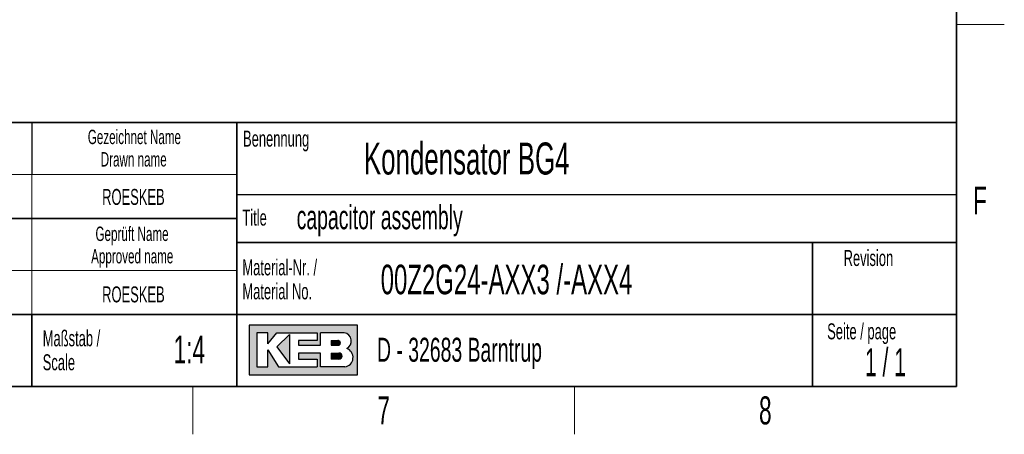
# Model space of a CAD drawing. Header units: millimetres. Extents: x 5 to 418, y 2 to 292.
# Tile 12 of 23: x 291 to 414, y 6 to 58. Entities that reach past the tile are written whole.
import ezdxf

# ---------------------------------------------------------------- set-up
doc = ezdxf.new("R2010")
doc.units = ezdxf.units.MM
doc.layers.add('SLD-0', color=7, linetype='Continuous')
doc.styles.add('SLDTEXTSTYLE0', font='TXT', dxfattribs={"width": 0.605})
doc.styles.add('SLDTEXTSTYLE1', font='TXT', dxfattribs={"width": 0.563})

# ---------------------------------------------------------------- blocks, each defined once
blk = doc.blocks.new('SW_NOTE_0_2')
at = {"layer": 'SLD-0', "color": 0, "char_height": 2, "attachment_point": 1, "style": 'SLDTEXTSTYLE0'}
for s, insert in [('Material-Nr. /', (0, 2.5781354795)), ('Material No.', (0, -0.4218645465))]:
    blk.add_mtext(s, dxfattribs=dict(at, insert=insert))
blk = doc.blocks.new('SW_NOTE_0_3')
at = {"layer": 'SLD-0', "color": 0, "char_height": 1.8, "attachment_point": 2, "style": 'SLDTEXTSTYLE0'}
for s, insert in [('Gezeichnet Name', (9.703125, 2.3203219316)), ('Drawn name', (9.6193750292, -0.4796779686))]:
    blk.add_mtext(s, dxfattribs=dict(at, insert=insert))
blk = doc.blocks.new('SW_NOTE_0_5')
at = {"layer": 'SLD-0', "color": 0, "char_height": 2, "attachment_point": 1, "style": 'SLDTEXTSTYLE0'}
for s, insert in [('Maßstab /', (0, 2.5781354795)), ('Scale', (0, -0.4218645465))]:
    blk.add_mtext(s, dxfattribs=dict(at, insert=insert))
blk = doc.blocks.new('SW_NOTE_0_12')
at = {"layer": 'SLD-0', "color": 0, "char_height": 1.8, "attachment_point": 2, "style": 'SLDTEXTSTYLE0'}
for s, insert in [('Geprüft Name', (7.621875, 2.3203219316)), ('Approved name', (7.6459372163, -0.4796779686))]:
    blk.add_mtext(s, dxfattribs=dict(at, insert=insert))

msp = doc.modelspace()

# ---------------------------------------------------------------- hatches: boundary and pattern name
at = {"linetype": 'Continuous'}
h = msp.add_hatch(color=7, dxfattribs=at)
h.paths.add_polyline_path([(319.519086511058, 13.45626988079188), (333.083981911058, 13.45626988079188), (333.083981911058, 19.65736492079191), (319.519086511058, 19.65736492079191)], flags=0)
edge = h.paths.add_edge_path(flags=0)
edge.add_arc((331.3188604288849, 15.61738520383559), 1.20464082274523, -81.72003226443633, 70.1709600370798, ccw=False)
edge.add_line((331.4923410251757, 14.42530131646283), (331.480008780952, 14.42519098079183))
edge.add_line((331.480008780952, 14.42519098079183), (328.4331606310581, 14.42519098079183))
edge.add_line((328.4331606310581, 14.42519098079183), (328.4331606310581, 16.16924896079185))
edge.add_line((328.4331606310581, 16.16924896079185), (325.7201815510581, 16.16924896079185))
edge.add_line((325.7201815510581, 16.16924896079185), (325.7201815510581, 15.39411208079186))
edge.add_line((325.7201815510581, 15.39411208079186), (328.0455921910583, 15.39411208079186))
edge.add_line((328.0455921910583, 15.39411208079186), (328.0455921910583, 14.42519098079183))
edge.add_line((328.0455921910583, 14.42519098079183), (323.2009866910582, 14.42519098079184))
edge.add_line((323.2009866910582, 14.42519098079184), (321.8444971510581, 16.55681740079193))
edge.add_line((321.8444971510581, 16.55681740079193), (321.8444971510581, 14.42519098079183))
edge.add_line((321.8444971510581, 14.42519098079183), (320.4880076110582, 14.42519098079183))
edge.add_line((320.4880076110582, 14.42519098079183), (320.4880076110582, 18.68844382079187))
edge.add_line((320.4880076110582, 18.68844382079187), (321.8444971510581, 18.68844382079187))
edge.add_line((321.8444971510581, 18.68844382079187), (321.8444971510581, 17.33195428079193))
edge.add_line((321.8444971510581, 17.33195428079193), (323.0072024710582, 18.68844382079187))
edge.add_line((323.0072024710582, 18.68844382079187), (328.0455921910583, 18.68844382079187))
edge.add_line((328.0455921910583, 18.68844382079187), (328.0455921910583, 17.71952272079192))
edge.add_line((328.0455921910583, 17.71952272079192), (325.7201815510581, 17.71952272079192))
edge.add_line((325.7201815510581, 17.71952272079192), (325.7201815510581, 17.13817006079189))
edge.add_line((325.7201815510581, 17.13817006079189), (328.4331606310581, 17.13817006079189))
edge.add_line((328.4331606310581, 17.13817006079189), (328.4331606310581, 18.68844382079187))
edge.add_line((328.4331606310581, 18.68844382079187), (331.4242487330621, 18.68844382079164))
edge.add_line((331.4242487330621, 18.68844382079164), (331.4256482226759, 18.68844382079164))
edge.add_line((331.4256482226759, 18.68844382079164), (331.4259454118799, 18.68845828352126))
edge.add_arc((331.2860949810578, 17.67430640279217), 1.023749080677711, -64.45894120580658, 82.14849338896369, ccw=False)
msp.add_hatch(color=7, dxfattribs=at).paths.add_polyline_path([(324.5574762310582, 14.81275942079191), (324.557476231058, 18.49465960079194), (323.0072024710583, 16.94438584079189)], flags=0)
h = msp.add_hatch(color=7, dxfattribs=at)
edge = h.paths.add_edge_path(flags=0)
edge.add_line((329.7896501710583, 17.13817006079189), (330.6013652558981, 17.13817006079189))
edge.add_arc((330.6568434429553, 17.42884639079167), 0.2959232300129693, 259.1945394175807, 460.8054605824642)
edge.add_line((330.6013652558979, 17.71952272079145), (329.7896501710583, 17.71952272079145))
edge.add_line((329.7896501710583, 17.71952272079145), (329.7896501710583, 17.13817006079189))
h = msp.add_hatch(color=7, dxfattribs=at)
edge = h.paths.add_edge_path(flags=0)
edge.add_line((329.7896501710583, 15.39411208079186), (330.7588584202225, 15.39411208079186))
edge.add_arc((330.7588584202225, 15.78168052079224), 0.3875684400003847, 270.0000000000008, 450.0000000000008)
edge.add_line((330.7588584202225, 16.16924896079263), (330.7386620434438, 16.16924896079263))
edge.add_line((330.7386620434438, 16.16924896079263), (329.7896501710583, 16.16924896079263))
edge.add_line((329.7896501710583, 16.16924896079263), (329.7896501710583, 15.39411208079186))

# ---------------------------------------------------------------- linework, layer by layer
at = {"layer": 'SLD-0', "lineweight": 35}
for p, q in [((408, 12), (408, 282.5)), ((318, 45), (266.3304509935, 45)), ((318, 45), (318, 12)), ((318, 45), (318, 40.1053465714)), ((318, 45), (408, 45)), ((318, 45), (318, 12)), ((408, 45), (408, 12)), ((266.3304509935, 33), (318, 33)), ((408, 30), (318, 30)), ((390, 12), (390, 30)), ((266.3304509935, 21), (318, 21)), ((292.3304509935, 21), (292.3304509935, 12)), ((318, 21), (390, 21)), ((390, 21), (408, 21)), ((26, 12), (408, 12)), ((266.3304509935, 12), (318, 12)), ((408, 12), (318, 12))]:
    msp.add_line(p, q, dxfattribs=at)
at = {"layer": 'SLD-0', "lineweight": 18}
for p, q in [((408, 57.25), (414, 57.25)), ((266.3304509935, 38.5), (318, 38.5)), ((292.3304509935, 38.5), (292.3304509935, 33)), ((292.3304509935, 33), (292.3304509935, 26.5)), ((266.3304509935, 26.5), (318, 26.5)), ((292.3304509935, 26.5), (292.3304509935, 21)), ((312.5, 6), (312.5, 12)), ((360.25, 6), (360.25, 12))]:
    msp.add_line(p, q, dxfattribs=at)
at = {"layer": 'SLD-0'}
for p, q in [((292.3304509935, 45), (292.3304509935, 38.5)), ((318, 36), (408, 36)), ((331.4242487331, 18.6884438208), (331.4256482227, 18.6884438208)), ((331.4256482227, 18.6884438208), (331.4259454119, 18.6884582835)), ((331.480008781, 14.4251909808), (331.4923410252, 14.4253013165))]:
    msp.add_line(p, q, dxfattribs=at)
at = {"layer": 'SLD-0', "linetype": 'Continuous'}
for p, q in [((333.0839819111, 19.6573649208), (319.5190865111, 19.6573649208)), ((319.5190865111, 19.6573649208), (319.5190865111, 13.4562698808)), ((321.8444971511, 18.6884438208), (320.4880076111, 18.6884438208)), ((320.4880076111, 18.6884438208), (320.4880076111, 14.4251909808)), ((321.8444971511, 17.3319542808), (323.0072024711, 18.6884438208)), ((321.8444971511, 17.3319542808), (321.8444971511, 18.6884438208)), ((323.0072024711, 18.6884438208), (328.0455921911, 18.6884438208)), ((324.5574762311, 18.4946596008), (323.0072024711, 16.9443858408)), ((324.5574762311, 18.4946596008), (324.5574762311, 14.8127594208)), ((328.0455921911, 18.6884438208), (328.0455921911, 17.7195227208)), ((331.4242487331, 18.6884438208), (328.4331606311, 18.6884438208)), ((328.4331606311, 17.1381700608), (328.4331606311, 18.6884438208)), ((331.4242487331, 18.6884438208), (331.4256482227, 18.6884438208)), ((331.4256482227, 18.6884438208), (331.4259454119, 18.6884582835)), ((333.0839819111, 13.4562698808), (333.0839819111, 19.6573649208)), ((325.7201815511, 17.7195227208), (325.7201815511, 17.1381700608)), ((328.0455921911, 17.7195227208), (325.7201815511, 17.7195227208)), ((329.7896501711, 17.7195227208), (330.6013652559, 17.7195227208)), ((329.7896501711, 17.7195227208), (329.7896501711, 17.1381700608)), ((321.8444971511, 14.4251909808), (321.8444971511, 16.5568174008)), ((321.8444971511, 16.5568174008), (323.2009866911, 14.4251909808)), ((323.0072024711, 16.9443858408), (324.5574762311, 14.8127594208)), ((325.7201815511, 17.1381700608), (328.4331606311, 17.1381700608)), ((325.7201815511, 16.1692489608), (325.7201815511, 15.3941120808)), ((328.4331606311, 16.1692489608), (325.7201815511, 16.1692489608)), ((328.4331606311, 14.4251909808), (328.4331606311, 16.1692489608)), ((329.7896501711, 17.1381700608), (330.6013652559, 17.1381700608)), ((329.7896501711, 16.1692489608), (330.7588584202, 16.1692489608)), ((329.7896501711, 16.1692489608), (329.7896501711, 15.3941120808)), ((330.7386620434, 16.1692489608), (330.7588584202, 16.1692489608)), ((325.7201815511, 15.3941120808), (328.0455921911, 15.3941120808)), ((328.0455921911, 15.3941120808), (328.0455921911, 14.4251909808)), ((330.7588584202, 15.3941120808), (329.7896501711, 15.3941120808)), ((320.4880076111, 14.4251909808), (321.8444971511, 14.4251909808)), ((323.2009866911, 14.4251909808), (328.0455921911, 14.4251909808)), ((331.480008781, 14.4251909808), (328.4331606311, 14.4251909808)), ((331.480008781, 14.4251909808), (331.4923410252, 14.4253013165)), ((319.5190865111, 13.4562698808), (333.0839819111, 13.4562698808))]:
    msp.add_line(p, q, dxfattribs=at)
for centre, radius, start, end in [((331.2860949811, 17.6743064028), 1.023749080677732, 295.5410587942, 82.148493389), ((330.656843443, 17.4288463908), 0.2959232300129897, 259.1945394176, 100.8054605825), ((330.7588584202, 15.7816805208), 0.3875684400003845, 270, 90), ((331.3188604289, 15.6173852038), 1.204640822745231, 278.2799677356, 70.1709600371)]:
    msp.add_arc(centre, radius, start, end, dxfattribs=at)

# ---------------------------------------------------------------- block references
at = {"layer": 'SLD-0'}
for name, p in [('SW_NOTE_0_3', (295.4677184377, 41.7836206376)), ('SW_NOTE_0_12', (297.2543189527, 29.6648036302)), ('SW_NOTE_0_2', (318.6797653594, 25.3096913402)), ('SW_NOTE_0_5', (293.7028556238, 16.4334590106))]:
    msp.add_blockref(name, p, dxfattribs=at)

# ---------------------------------------------------------------- texts
for s, insert, char_height, attachment_point, style in [('Benennung', (318.7636716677, 43.9908879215), 2, 1, 'SLDTEXTSTYLE0'), ('Kondensator BG4', (333.8826865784, 42.5045192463), 4, 1, 'SLDTEXTSTYLE0'), ('F', (410.9536166, 37.0010772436), 3.5, 2, 'SLDTEXTSTYLE0'), ('ROESKEB', (305.0493497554, 36.6989570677), 2, 2, 'SLDTEXTSTYLE0'), ('capacitor assembly', (325.4718701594, 34.6564983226), 3, 1, 'SLDTEXTSTYLE0'), ('Title', (318.6797653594, 34.1107265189), 2, 1, 'SLDTEXTSTYLE0'), ('Revision', (393.8965220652, 29.0591225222), 2, 1, 'SLDTEXTSTYLE0'), ('ROESKEB', (305.0493497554, 24.5048723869), 2, 2, 'SLDTEXTSTYLE0'), ('Seite / page', (391.8390568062, 19.8830679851), 2, 1, 'SLDTEXTSTYLE0'), ('1:4', (312.0403200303, 18.3609001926), 3.5, 2, 'SLDTEXTSTYLE0'), ('D - 32683 Barntrup', (335.5202035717, 18.0786992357), 3, 1, 'SLDTEXTSTYLE0'), ('1 / 1', (399.1297679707, 16.7706515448), 3.5, 2, 'SLDTEXTSTYLE1'), ('7', (336.3527123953, 10.7429955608), 3.5, 2, 'SLDTEXTSTYLE0'), ('8', (384.1027123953, 10.7429955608), 3.5, 2, 'SLDTEXTSTYLE0')]:
    msp.add_mtext(s, dxfattribs=dict(at, insert=insert, char_height=char_height, attachment_point=attachment_point, style=style))
at = {"layer": 'SLD-0', "color": 7, "insert": (335.9835040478, 27.2218966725), "char_height": 3.7041666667, "attachment_point": 1, "style": 'SLDTEXTSTYLE0'}
msp.add_mtext('00Z2G24-AXX3 /-AXX4', dxfattribs=at)

doc.saveas('drawing.dxf')
